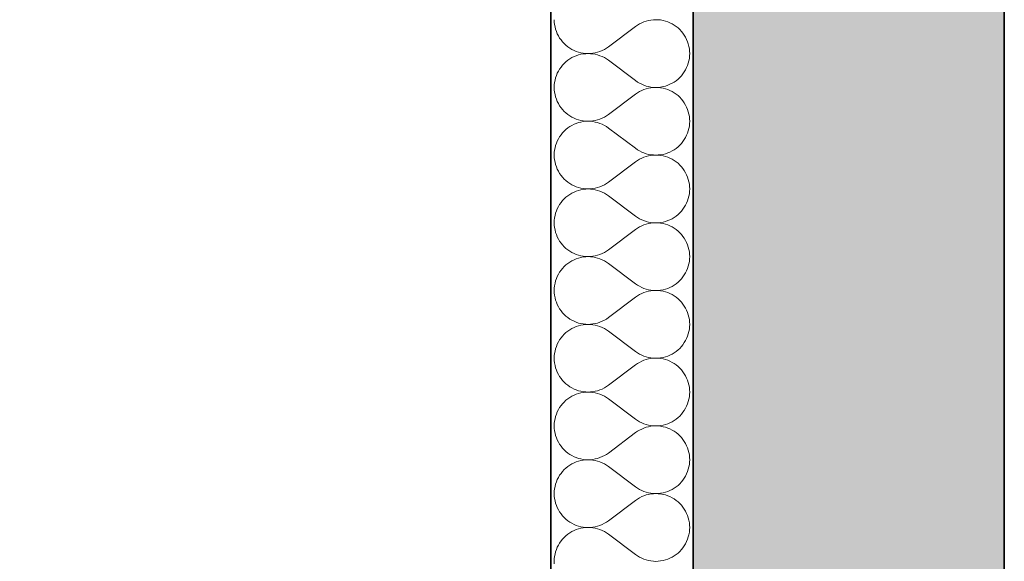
# Model space of a CAD drawing. Header units: millimetres. Extents: x 82175 to 237000, y 24756 to 471700.
# Tile 170 of 256: x 92022 to 93130, y 385073 to 385682. Entities that reach past the tile are written whole.
import ezdxf

# ---------------------------------------------------------------- set-up
doc = ezdxf.new("R2010")
doc.units = ezdxf.units.MM
for name, color, linetype in [('- A - ocieplenie', 8, 'Continuous'), ('Konstrukcja - Stropy', 8, 'Continuous'), ('Konstrukcja - Ściany zewnętrzne', 8, 'Continuous')]:
    doc.layers.add(name, color=color, linetype=linetype)

# ---------------------------------------------------------------- blocks, each defined once
blk = doc.blocks.new('*X29')
at = {"layer": '- A - ocieplenie', "linetype": 'Continuous', "lineweight": 13, "ltscale": 100}
for p, q in [((19781.3, 395214), (19781.4, 395211.3)), ((19781.4, 395211.3), (19781.7, 395208.6)), ((19781.7, 395208.6), (19782.2, 395205.9)), ((19782.2, 395205.9), (19782.8, 395203.3)), ((19872.7, 395206.4), (19842.2, 395183.6)), ((19874.9, 395208), (19872.7, 395206.4)), ((19877.3, 395209.4), (19874.9, 395208)), ((19879.7, 395210.6), (19877.3, 395209.4)), ((19882.2, 395211.6), (19879.7, 395210.6)), ((19884.8, 395212.5), (19882.2, 395211.6)), ((19887.4, 395213.2), (19884.8, 395212.5)), ((19890.1, 395213.6), (19887.4, 395213.2)), ((19892.8, 395213.9), (19890.1, 395213.6)), ((19895.5, 395214), (19892.8, 395213.9)), ((19898.3, 395213.9), (19895.5, 395214)), ((19901, 395213.7), (19898.3, 395213.9)), ((19903.7, 395213.2), (19901, 395213.7)), ((19906.3, 395212.5), (19903.7, 395213.2)), ((19908.9, 395211.6), (19906.3, 395212.5)), ((19911.4, 395210.6), (19908.9, 395211.6)), ((19913.8, 395209.4), (19911.4, 395210.6)), ((19916.2, 395208), (19913.8, 395209.4)), ((19918.4, 395206.4), (19916.2, 395208)), ((19920.5, 395204.7), (19918.4, 395206.4)), ((19782.8, 395203.3), (19783.7, 395200.7)), ((19783.7, 395200.7), (19784.7, 395198.2)), ((19784.7, 395198.2), (19786, 395195.8)), ((19786, 395195.8), (19787.3, 395193.4)), ((19922.5, 395202.9), (19920.5, 395204.7)), ((19924.4, 395200.9), (19922.5, 395202.9)), ((19926.1, 395198.8), (19924.4, 395200.9)), ((19927.6, 395196.5), (19926.1, 395198.8)), ((19929, 395194.2), (19927.6, 395196.5)), ((19787.3, 395193.4), (19788.9, 395191.2)), ((19788.9, 395191.2), (19790.6, 395189.1)), ((19790.6, 395189.1), (19792.5, 395187.1)), ((19792.5, 395187.1), (19794.4, 395185.2)), ((19794.4, 395185.2), (19796.6, 395183.5)), ((19796.6, 395183.5), (19798.8, 395182)), ((19840, 395182), (19842.2, 395183.6)), ((19930.2, 395191.8), (19929, 395194.2)), ((19931.3, 395189.3), (19930.2, 395191.8)), ((19932.1, 395186.7), (19931.3, 395189.3)), ((19932.8, 395184), (19932.1, 395186.7)), ((19933.3, 395181.4), (19932.8, 395184)), ((19798.8, 395182), (19801.1, 395180.6)), ((19801.1, 395180.6), (19803.6, 395179.4)), ((19803.6, 395172.5), (19801.1, 395171.3)), ((19803.6, 395179.4), (19806.1, 395178.3)), ((19806.1, 395173.5), (19803.6, 395172.5)), ((19806.1, 395178.3), (19808.7, 395177.5)), ((19808.7, 395174.4), (19806.1, 395173.5)), ((19808.7, 395177.5), (19811.3, 395176.8)), ((19811.3, 395175.1), (19808.7, 395174.4)), ((19811.3, 395176.8), (19814, 395176.3)), ((19814, 395175.6), (19811.3, 395175.1)), ((19814, 395176.3), (19816.7, 395176)), ((19816.7, 395175.8), (19814, 395175.6)), ((19816.7, 395176), (19819.4, 395175.9)), ((19819.4, 395175.9), (19816.7, 395175.8)), ((19819.4, 395175.9), (19822.1, 395176)), ((19822.1, 395175.8), (19819.4, 395175.9)), ((19822.1, 395176), (19824.8, 395176.3)), ((19824.8, 395175.6), (19822.1, 395175.8)), ((19824.8, 395176.3), (19827.5, 395176.8)), ((19827.5, 395175.1), (19824.8, 395175.6)), ((19827.5, 395176.8), (19830.1, 395177.5)), ((19830.1, 395174.4), (19827.5, 395175.1)), ((19830.1, 395177.5), (19832.7, 395178.4)), ((19832.7, 395173.5), (19830.1, 395174.4)), ((19832.7, 395178.4), (19835.2, 395179.4)), ((19835.2, 395172.5), (19832.7, 395173.5)), ((19835.2, 395179.4), (19837.7, 395180.6)), ((19837.7, 395171.3), (19835.2, 395172.5)), ((19837.7, 395180.6), (19840, 395182)), ((19933.6, 395178.7), (19933.3, 395181.4)), ((19933.3, 395170.5), (19933.6, 395173.2)), ((19933.7, 395175.9), (19933.6, 395178.7)), ((19933.6, 395173.2), (19933.7, 395175.9)), ((19790.6, 395162.8), (19788.9, 395160.7)), ((19792.5, 395164.8), (19790.6, 395162.8)), ((19794.4, 395166.6), (19792.5, 395164.8)), ((19796.6, 395168.4), (19794.4, 395166.6)), ((19798.8, 395169.9), (19796.6, 395168.4)), ((19801.1, 395171.3), (19798.8, 395169.9)), ((19840, 395169.9), (19837.7, 395171.3)), ((19842.2, 395168.3), (19840, 395169.9)), ((19872.7, 395145.5), (19842.2, 395168.3)), ((19930.2, 395160.1), (19931.3, 395162.6)), ((19931.3, 395162.6), (19932.1, 395165.2)), ((19932.1, 395165.2), (19932.8, 395167.8)), ((19932.8, 395167.8), (19933.3, 395170.5)), ((19783.7, 395151.2), (19782.8, 395148.6)), ((19784.7, 395153.7), (19783.7, 395151.2)), ((19786, 395156.1), (19784.7, 395153.7)), ((19787.3, 395158.5), (19786, 395156.1)), ((19788.9, 395160.7), (19787.3, 395158.5)), ((19922.5, 395149), (19924.4, 395151)), ((19924.4, 395151), (19926.1, 395153.1)), ((19926.1, 395153.1), (19927.6, 395155.3)), ((19927.6, 395155.3), (19929, 395157.7)), ((19929, 395157.7), (19930.2, 395160.1)), ((19781.4, 395140.6), (19781.3, 395137.8)), ((19781.7, 395143.3), (19781.4, 395140.6)), ((19782.2, 395146), (19781.7, 395143.3)), ((19782.8, 395148.6), (19782.2, 395146)), ((19872.7, 395145.5), (19874.9, 395143.9)), ((19874.9, 395143.9), (19877.3, 395142.5)), ((19877.3, 395142.5), (19879.7, 395141.3)), ((19879.7, 395141.3), (19882.2, 395140.3)), ((19882.2, 395140.3), (19884.8, 395139.4)), ((19884.8, 395139.4), (19887.4, 395138.7)), ((19903.7, 395138.7), (19906.3, 395139.4)), ((19906.3, 395139.4), (19908.9, 395140.2)), ((19908.9, 395140.2), (19911.4, 395141.3)), ((19911.4, 395141.3), (19913.8, 395142.5)), ((19913.8, 395142.5), (19916.2, 395143.9)), ((19916.2, 395143.9), (19918.4, 395145.4)), ((19918.4, 395145.4), (19920.5, 395147.1)), ((19920.5, 395147.1), (19922.5, 395149)), ((19781.3, 395137.8), (19781.4, 395135.1)), ((19781.4, 395135.1), (19781.7, 395132.4)), ((19781.7, 395132.4), (19782.2, 395129.7)), ((19782.2, 395129.7), (19782.8, 395127.1)), ((19872.7, 395130.2), (19842.2, 395107.4)), ((19874.9, 395131.8), (19872.7, 395130.2)), ((19877.3, 395133.2), (19874.9, 395131.8)), ((19879.7, 395134.4), (19877.3, 395133.2)), ((19882.2, 395135.4), (19879.7, 395134.4)), ((19884.8, 395136.3), (19882.2, 395135.4)), ((19887.4, 395137), (19884.8, 395136.3)), ((19887.4, 395138.7), (19890.1, 395138.2)), ((19890.1, 395137.5), (19887.4, 395137)), ((19890.1, 395138.2), (19892.8, 395137.9)), ((19892.8, 395137.8), (19890.1, 395137.5)), ((19892.8, 395137.9), (19895.5, 395137.8)), ((19895.5, 395137.8), (19892.8, 395137.8)), ((19895.5, 395137.8), (19898.3, 395137.9)), ((19898.3, 395137.8), (19895.5, 395137.8)), ((19898.3, 395137.9), (19901, 395138.2)), ((19901, 395137.5), (19898.3, 395137.8)), ((19901, 395138.2), (19903.7, 395138.7)), ((19903.7, 395137), (19901, 395137.5)), ((19906.3, 395136.3), (19903.7, 395137)), ((19908.9, 395135.5), (19906.3, 395136.3)), ((19911.4, 395134.4), (19908.9, 395135.5)), ((19913.8, 395133.2), (19911.4, 395134.4)), ((19916.2, 395131.8), (19913.8, 395133.2)), ((19918.4, 395130.3), (19916.2, 395131.8)), ((19920.5, 395128.6), (19918.4, 395130.3)), ((19922.5, 395126.7), (19920.5, 395128.6)), ((19782.8, 395127.1), (19783.7, 395124.5)), ((19783.7, 395124.5), (19784.7, 395122)), ((19784.7, 395122), (19786, 395119.6)), ((19786, 395119.6), (19787.3, 395117.2)), ((19787.3, 395117.2), (19788.9, 395115)), ((19924.4, 395124.7), (19922.5, 395126.7)), ((19926.1, 395122.6), (19924.4, 395124.7)), ((19927.6, 395120.4), (19926.1, 395122.6)), ((19929, 395118), (19927.6, 395120.4)), ((19930.2, 395115.6), (19929, 395118)), ((19788.9, 395115), (19790.6, 395112.9)), ((19790.6, 395112.9), (19792.5, 395110.9)), ((19792.5, 395110.9), (19794.4, 395109.1)), ((19794.4, 395109.1), (19796.6, 395107.3)), ((19796.6, 395107.3), (19798.8, 395105.8)), ((19840, 395105.8), (19842.2, 395107.4)), ((19931.3, 395113.1), (19930.2, 395115.6)), ((19932.1, 395110.5), (19931.3, 395113.1)), ((19932.8, 395107.9), (19932.1, 395110.5)), ((19933.3, 395105.2), (19932.8, 395107.9)), ((19798.8, 395105.8), (19801.1, 395104.4)), ((19801.1, 395095.1), (19798.8, 395093.7)), ((19801.1, 395104.4), (19803.6, 395103.2)), ((19803.6, 395096.3), (19801.1, 395095.1)), ((19803.6, 395103.2), (19806.1, 395102.1)), ((19806.1, 395097.4), (19803.6, 395096.3)), ((19806.1, 395102.1), (19808.7, 395101.3)), ((19808.7, 395098.2), (19806.1, 395097.4)), ((19808.7, 395101.3), (19811.3, 395100.6)), ((19811.3, 395098.9), (19808.7, 395098.2)), ((19811.3, 395100.6), (19814, 395100.1)), ((19814, 395099.4), (19811.3, 395098.9)), ((19814, 395100.1), (19816.7, 395099.8)), ((19816.7, 395099.7), (19814, 395099.4)), ((19816.7, 395099.8), (19819.4, 395099.8)), ((19819.4, 395099.8), (19816.7, 395099.7)), ((19819.4, 395099.8), (19822.1, 395099.9)), ((19822.1, 395099.7), (19819.4, 395099.8)), ((19822.1, 395099.9), (19824.8, 395100.1)), ((19824.8, 395099.4), (19822.1, 395099.7)), ((19824.8, 395100.1), (19827.5, 395100.6)), ((19827.5, 395098.9), (19824.8, 395099.4)), ((19827.5, 395100.6), (19830.1, 395101.3)), ((19830.1, 395098.2), (19827.5, 395098.9)), ((19830.1, 395101.3), (19832.7, 395102.2)), ((19832.7, 395097.3), (19830.1, 395098.2)), ((19832.7, 395102.2), (19835.2, 395103.2)), ((19835.2, 395096.3), (19832.7, 395097.3)), ((19835.2, 395103.2), (19837.7, 395104.4)), ((19837.7, 395095.1), (19835.2, 395096.3)), ((19837.7, 395104.4), (19840, 395105.8)), ((19840, 395093.7), (19837.7, 395095.1)), ((19933.6, 395102.5), (19933.3, 395105.2)), ((19933.3, 395094.3), (19933.6, 395097)), ((19933.7, 395099.8), (19933.6, 395102.5)), ((19933.6, 395097), (19933.7, 395099.8)), ((19788.9, 395084.5), (19787.3, 395082.3)), ((19790.6, 395086.6), (19788.9, 395084.5)), ((19792.5, 395088.6), (19790.6, 395086.6)), ((19794.4, 395090.5), (19792.5, 395088.6)), ((19796.6, 395092.2), (19794.4, 395090.5)), ((19798.8, 395093.7), (19796.6, 395092.2)), ((19842.2, 395092.1), (19840, 395093.7)), ((19872.7, 395069.3), (19842.2, 395092.1)), ((19929, 395081.5), (19930.2, 395083.9)), ((19930.2, 395083.9), (19931.3, 395086.4)), ((19931.3, 395086.4), (19932.1, 395089)), ((19932.1, 395089), (19932.8, 395091.7)), ((19932.8, 395091.7), (19933.3, 395094.3)), ((19783.7, 395075), (19782.8, 395072.4)), ((19784.7, 395077.5), (19783.7, 395075)), ((19786, 395079.9), (19784.7, 395077.5)), ((19787.3, 395082.3), (19786, 395079.9)), ((19920.5, 395071), (19922.5, 395072.8)), ((19922.5, 395072.8), (19924.4, 395074.8)), ((19924.4, 395074.8), (19926.1, 395076.9)), ((19926.1, 395076.9), (19927.6, 395079.2)), ((19927.6, 395079.2), (19929, 395081.5)), ((19781.4, 395064.4), (19781.3, 395061.7)), ((19781.3, 395061.7), (19781.4, 395058.9)), ((19781.7, 395067.1), (19781.4, 395064.4)), ((19782.2, 395069.8), (19781.7, 395067.1)), ((19782.8, 395072.4), (19782.2, 395069.8)), ((19872.7, 395069.3), (19874.9, 395067.7)), ((19874.9, 395067.7), (19877.3, 395066.3)), ((19877.3, 395066.3), (19879.7, 395065.1)), ((19879.7, 395065.1), (19882.2, 395064.1)), ((19882.2, 395064.1), (19884.8, 395063.2)), ((19884.8, 395063.2), (19887.4, 395062.5)), ((19887.4, 395062.5), (19890.1, 395062.1)), ((19890.1, 395062.1), (19892.8, 395061.8)), ((19892.8, 395061.8), (19895.5, 395061.7)), ((19895.5, 395061.7), (19892.8, 395061.6)), ((19895.5, 395061.7), (19898.3, 395061.8)), ((19898.3, 395061.6), (19895.5, 395061.7)), ((19898.3, 395061.8), (19901, 395062)), ((19901, 395062), (19903.7, 395062.5)), ((19903.7, 395062.5), (19906.3, 395063.2)), ((19906.3, 395063.2), (19908.9, 395064.1)), ((19908.9, 395064.1), (19911.4, 395065.1)), ((19911.4, 395065.1), (19913.8, 395066.3)), ((19913.8, 395066.3), (19916.2, 395067.7)), ((19916.2, 395067.7), (19918.4, 395069.2)), ((19918.4, 395069.2), (19920.5, 395071)), ((19781.4, 395058.9), (19781.7, 395056.2)), ((19781.7, 395056.2), (19782.2, 395053.6)), ((19782.2, 395053.6), (19782.8, 395050.9)), ((19782.8, 395050.9), (19783.7, 395048.3)), ((19872.7, 395054), (19842.2, 395031.2)), ((19874.9, 395055.6), (19872.7, 395054)), ((19877.3, 395057), (19874.9, 395055.6)), ((19879.7, 395058.2), (19877.3, 395057)), ((19882.2, 395059.2), (19879.7, 395058.2)), ((19884.8, 395060.1), (19882.2, 395059.2)), ((19887.4, 395060.8), (19884.8, 395060.1)), ((19890.1, 395061.3), (19887.4, 395060.8)), ((19892.8, 395061.6), (19890.1, 395061.3)), ((19901, 395061.3), (19898.3, 395061.6)), ((19903.7, 395060.8), (19901, 395061.3)), ((19906.3, 395060.1), (19903.7, 395060.8)), ((19908.9, 395059.3), (19906.3, 395060.1)), ((19911.4, 395058.2), (19908.9, 395059.3)), ((19913.8, 395057), (19911.4, 395058.2)), ((19916.2, 395055.6), (19913.8, 395057)), ((19918.4, 395054.1), (19916.2, 395055.6)), ((19920.5, 395052.4), (19918.4, 395054.1)), ((19922.5, 395050.5), (19920.5, 395052.4)), ((19783.7, 395048.3), (19784.7, 395045.8)), ((19784.7, 395045.8), (19786, 395043.4)), ((19786, 395043.4), (19787.3, 395041.1)), ((19787.3, 395041.1), (19788.9, 395038.8)), ((19924.4, 395048.5), (19922.5, 395050.5)), ((19926.1, 395046.4), (19924.4, 395048.5)), ((19927.6, 395044.2), (19926.1, 395046.4)), ((19929, 395041.8), (19927.6, 395044.2)), ((19930.2, 395039.4), (19929, 395041.8)), ((19788.9, 395038.8), (19790.6, 395036.7)), ((19790.6, 395036.7), (19792.5, 395034.7)), ((19792.5, 395034.7), (19794.4, 395032.9)), ((19794.4, 395032.9), (19796.6, 395031.2)), ((19796.6, 395031.2), (19798.8, 395029.6)), ((19798.8, 395029.6), (19801.1, 395028.2)), ((19837.7, 395028.2), (19840, 395029.6)), ((19840, 395029.6), (19842.2, 395031.2)), ((19931.3, 395036.9), (19930.2, 395039.4)), ((19932.1, 395034.3), (19931.3, 395036.9)), ((19932.8, 395031.7), (19932.1, 395034.3)), ((19933.3, 395029), (19932.8, 395031.7)), ((19933.6, 395026.3), (19933.3, 395029)), ((19798.8, 395017.5), (19796.6, 395016)), ((19801.1, 395018.9), (19798.8, 395017.5)), ((19801.1, 395028.2), (19803.6, 395027)), ((19803.6, 395020.1), (19801.1, 395018.9)), ((19803.6, 395027), (19806.1, 395026)), ((19806.1, 395021.2), (19803.6, 395020.1)), ((19806.1, 395026), (19808.7, 395025.1)), ((19808.7, 395022), (19806.1, 395021.2)), ((19808.7, 395025.1), (19811.3, 395024.4)), ((19811.3, 395022.7), (19808.7, 395022)), ((19811.3, 395024.4), (19814, 395023.9)), ((19814, 395023.2), (19811.3, 395022.7)), ((19814, 395023.9), (19816.7, 395023.7)), ((19816.7, 395023.5), (19814, 395023.2)), ((19816.7, 395023.7), (19819.4, 395023.6)), ((19819.4, 395023.6), (19816.7, 395023.5)), ((19819.4, 395023.6), (19822.1, 395023.7)), ((19822.1, 395023.5), (19819.4, 395023.6)), ((19822.1, 395023.7), (19824.8, 395024)), ((19824.8, 395023.2), (19822.1, 395023.5)), ((19824.8, 395024), (19827.5, 395024.4)), ((19827.5, 395022.7), (19824.8, 395023.2)), ((19827.5, 395024.4), (19830.1, 395025.1)), ((19830.1, 395022), (19827.5, 395022.7)), ((19830.1, 395025.1), (19832.7, 395026)), ((19832.7, 395021.2), (19830.1, 395022)), ((19832.7, 395026), (19835.2, 395027)), ((19835.2, 395020.1), (19832.7, 395021.2)), ((19835.2, 395027), (19837.7, 395028.2)), ((19837.7, 395018.9), (19835.2, 395020.1)), ((19840, 395017.5), (19837.7, 395018.9)), ((19842.2, 395015.9), (19840, 395017.5)), ((19932.8, 395015.5), (19933.3, 395018.1)), ((19933.3, 395018.1), (19933.6, 395020.8)), ((19933.7, 395023.6), (19933.6, 395026.3)), ((19933.6, 395020.8), (19933.7, 395023.6)), ((19788.9, 395008.3), (19787.3, 395006.1)), ((19790.6, 395010.4), (19788.9, 395008.3)), ((19792.5, 395012.4), (19790.6, 395010.4)), ((19794.4, 395014.3), (19792.5, 395012.4)), ((19796.6, 395016), (19794.4, 395014.3)), ((19872.7, 394993.1), (19842.2, 395015.9)), ((19929, 395005.3), (19930.2, 395007.7)), ((19930.2, 395007.7), (19931.3, 395010.2)), ((19931.3, 395010.2), (19932.1, 395012.8)), ((19932.1, 395012.8), (19932.8, 395015.5)), ((19782.8, 394996.2), (19782.2, 394993.6)), ((19783.7, 394998.8), (19782.8, 394996.2)), ((19784.7, 395001.3), (19783.7, 394998.8)), ((19786, 395003.7), (19784.7, 395001.3)), ((19787.3, 395006.1), (19786, 395003.7)), ((19920.5, 394994.8), (19922.5, 394996.6)), ((19922.5, 394996.6), (19924.4, 394998.6)), ((19924.4, 394998.6), (19926.1, 395000.7)), ((19926.1, 395000.7), (19927.6, 395003)), ((19927.6, 395003), (19929, 395005.3)), ((19781.4, 394988.2), (19781.3, 394985.5)), ((19781.3, 394985.5), (19781.4, 394982.7)), ((19781.7, 394990.9), (19781.4, 394988.2)), ((19782.2, 394993.6), (19781.7, 394990.9)), ((19872.7, 394993.1), (19874.9, 394991.5)), ((19874.9, 394991.5), (19877.3, 394990.1)), ((19877.3, 394990.1), (19879.7, 394988.9)), ((19879.7, 394988.9), (19882.2, 394987.9)), ((19882.2, 394987.9), (19884.8, 394987)), ((19884.8, 394987), (19887.4, 394986.3)), ((19887.4, 394984.6), (19884.8, 394983.9)), ((19887.4, 394986.3), (19890.1, 394985.9)), ((19890.1, 394985.1), (19887.4, 394984.6)), ((19890.1, 394985.9), (19892.8, 394985.6)), ((19892.8, 394985.4), (19890.1, 394985.1)), ((19892.8, 394985.6), (19895.5, 394985.5)), ((19895.5, 394985.5), (19892.8, 394985.4)), ((19895.5, 394985.5), (19898.3, 394985.6)), ((19898.3, 394985.4), (19895.5, 394985.5)), ((19898.3, 394985.6), (19901, 394985.9)), ((19901, 394985.1), (19898.3, 394985.4)), ((19901, 394985.9), (19903.7, 394986.3)), ((19903.7, 394984.6), (19901, 394985.1)), ((19903.7, 394986.3), (19906.3, 394987)), ((19906.3, 394983.9), (19903.7, 394984.6)), ((19906.3, 394987), (19908.9, 394987.9)), ((19908.9, 394987.9), (19911.4, 394988.9)), ((19911.4, 394988.9), (19913.8, 394990.1)), ((19913.8, 394990.1), (19916.2, 394991.5)), ((19916.2, 394991.5), (19918.4, 394993.1)), ((19918.4, 394993.1), (19920.5, 394994.8)), ((19781.4, 394982.7), (19781.7, 394980)), ((19781.7, 394980), (19782.2, 394977.4)), ((19782.2, 394977.4), (19782.8, 394974.7)), ((19782.8, 394974.7), (19783.7, 394972.2)), ((19872.7, 394977.8), (19842.2, 394955)), ((19874.9, 394979.4), (19872.7, 394977.8)), ((19877.3, 394980.8), (19874.9, 394979.4)), ((19879.7, 394982), (19877.3, 394980.8)), ((19882.2, 394983.1), (19879.7, 394982)), ((19884.8, 394983.9), (19882.2, 394983.1)), ((19908.9, 394983.1), (19906.3, 394983.9)), ((19911.4, 394982), (19908.9, 394983.1)), ((19913.8, 394980.8), (19911.4, 394982)), ((19916.2, 394979.4), (19913.8, 394980.8)), ((19918.4, 394977.9), (19916.2, 394979.4)), ((19920.5, 394976.2), (19918.4, 394977.9)), ((19922.5, 394974.3), (19920.5, 394976.2)), ((19924.4, 394972.3), (19922.5, 394974.3)), ((19783.7, 394972.2), (19784.7, 394969.6)), ((19784.7, 394969.6), (19786, 394967.2)), ((19786, 394967.2), (19787.3, 394964.9)), ((19787.3, 394964.9), (19788.9, 394962.6)), ((19788.9, 394962.6), (19790.6, 394960.5)), ((19926.1, 394970.2), (19924.4, 394972.3)), ((19927.6, 394968), (19926.1, 394970.2)), ((19929, 394965.6), (19927.6, 394968)), ((19930.2, 394963.2), (19929, 394965.6)), ((19931.3, 394960.7), (19930.2, 394963.2)), ((19790.6, 394960.5), (19792.5, 394958.5)), ((19792.5, 394958.5), (19794.4, 394956.7)), ((19794.4, 394956.7), (19796.6, 394955)), ((19796.6, 394955), (19798.8, 394953.4)), ((19798.8, 394953.4), (19801.1, 394952)), ((19801.1, 394952), (19803.6, 394950.8)), ((19835.2, 394950.8), (19837.7, 394952)), ((19837.7, 394952), (19840, 394953.4)), ((19840, 394953.4), (19842.2, 394955)), ((19932.1, 394958.1), (19931.3, 394960.7)), ((19932.8, 394955.5), (19932.1, 394958.1)), ((19933.3, 394952.8), (19932.8, 394955.5)), ((19933.6, 394950.1), (19933.3, 394952.8)), ((19796.6, 394939.8), (19794.4, 394938.1)), ((19798.8, 394941.3), (19796.6, 394939.8)), ((19801.1, 394942.7), (19798.8, 394941.3)), ((19803.6, 394943.9), (19801.1, 394942.7)), ((19803.6, 394950.8), (19806.1, 394949.8)), ((19806.1, 394945), (19803.6, 394943.9)), ((19806.1, 394949.8), (19808.7, 394948.9)), ((19808.7, 394945.8), (19806.1, 394945)), ((19808.7, 394948.9), (19811.3, 394948.2)), ((19811.3, 394946.5), (19808.7, 394945.8)), ((19811.3, 394948.2), (19814, 394947.8)), ((19814, 394947), (19811.3, 394946.5)), ((19814, 394947.8), (19816.7, 394947.5)), ((19816.7, 394947.3), (19814, 394947)), ((19816.7, 394947.5), (19819.4, 394947.4)), ((19819.4, 394947.4), (19816.7, 394947.3)), ((19819.4, 394947.4), (19822.1, 394947.5)), ((19822.1, 394947.3), (19819.4, 394947.4)), ((19822.1, 394947.5), (19824.8, 394947.8)), ((19824.8, 394947), (19822.1, 394947.3)), ((19824.8, 394947.8), (19827.5, 394948.2)), ((19827.5, 394946.5), (19824.8, 394947)), ((19827.5, 394948.2), (19830.1, 394948.9)), ((19830.1, 394945.8), (19827.5, 394946.5)), ((19830.1, 394948.9), (19832.7, 394949.8)), ((19832.7, 394945), (19830.1, 394945.8)), ((19832.7, 394949.8), (19835.2, 394950.8)), ((19835.2, 394943.9), (19832.7, 394945)), ((19837.7, 394942.7), (19835.2, 394943.9)), ((19840, 394941.3), (19837.7, 394942.7)), ((19842.2, 394939.8), (19840, 394941.3)), ((19932.8, 394939.3), (19933.3, 394941.9)), ((19933.3, 394941.9), (19933.6, 394944.7)), ((19933.7, 394947.4), (19933.6, 394950.1)), ((19933.6, 394944.7), (19933.7, 394947.4)), ((19787.3, 394929.9), (19786, 394927.5)), ((19788.9, 394932.1), (19787.3, 394929.9)), ((19790.6, 394934.2), (19788.9, 394932.1)), ((19792.5, 394936.2), (19790.6, 394934.2)), ((19794.4, 394938.1), (19792.5, 394936.2)), ((19872.7, 394916.9), (19842.2, 394939.8)), ((19927.6, 394926.8), (19929, 394929.1)), ((19929, 394929.1), (19930.2, 394931.5)), ((19930.2, 394931.5), (19931.3, 394934.1)), ((19931.3, 394934.1), (19932.1, 394936.6)), ((19932.1, 394936.6), (19932.8, 394939.3)), ((19782.8, 394920), (19782.2, 394917.4)), ((19783.7, 394922.6), (19782.8, 394920)), ((19784.7, 394925.1), (19783.7, 394922.6)), ((19786, 394927.5), (19784.7, 394925.1)), ((19918.4, 394916.9), (19920.5, 394918.6)), ((19920.5, 394918.6), (19922.5, 394920.4)), ((19922.5, 394920.4), (19924.4, 394922.4)), ((19924.4, 394922.4), (19926.1, 394924.5)), ((19926.1, 394924.5), (19927.6, 394926.8)), ((19781.4, 394912), (19781.3, 394909.3)), ((19781.3, 394909.3), (19781.4, 394906.6)), ((19781.7, 394914.7), (19781.4, 394912)), ((19781.4, 394906.6), (19781.7, 394903.9)), ((19782.2, 394917.4), (19781.7, 394914.7)), ((19872.7, 394916.9), (19874.9, 394915.3)), ((19874.9, 394915.3), (19877.3, 394914)), ((19877.3, 394914), (19879.7, 394912.7)), ((19879.7, 394912.7), (19882.2, 394911.7)), ((19882.2, 394906.9), (19879.7, 394905.8)), ((19882.2, 394911.7), (19884.8, 394910.8)), ((19884.8, 394907.7), (19882.2, 394906.9)), ((19884.8, 394910.8), (19887.4, 394910.2)), ((19887.4, 394908.4), (19884.8, 394907.7)), ((19887.4, 394910.2), (19890.1, 394909.7)), ((19890.1, 394908.9), (19887.4, 394908.4)), ((19890.1, 394909.7), (19892.8, 394909.4)), ((19892.8, 394909.2), (19890.1, 394908.9)), ((19892.8, 394909.4), (19895.5, 394909.3)), ((19895.5, 394909.3), (19892.8, 394909.2)), ((19895.5, 394909.3), (19898.3, 394909.4)), ((19898.3, 394909.2), (19895.5, 394909.3)), ((19898.3, 394909.4), (19901, 394909.7)), ((19901, 394908.9), (19898.3, 394909.2)), ((19901, 394909.7), (19903.7, 394910.1)), ((19903.7, 394908.4), (19901, 394908.9)), ((19903.7, 394910.1), (19906.3, 394910.8)), ((19906.3, 394907.7), (19903.7, 394908.4)), ((19906.3, 394910.8), (19908.9, 394911.7)), ((19908.9, 394906.9), (19906.3, 394907.7)), ((19908.9, 394911.7), (19911.4, 394912.7)), ((19911.4, 394905.8), (19908.9, 394906.9)), ((19911.4, 394912.7), (19913.8, 394913.9)), ((19913.8, 394913.9), (19916.2, 394915.3)), ((19916.2, 394915.3), (19918.4, 394916.9)), ((19781.7, 394903.9), (19782.2, 394901.2)), ((19782.2, 394901.2), (19782.8, 394898.5)), ((19782.8, 394898.5), (19783.7, 394896)), ((19783.7, 394896), (19784.7, 394893.4)), ((19872.7, 394901.7), (19842.2, 394878.8)), ((19874.9, 394903.2), (19872.7, 394901.7)), ((19877.3, 394904.6), (19874.9, 394903.2)), ((19879.7, 394905.8), (19877.3, 394904.6)), ((19913.8, 394904.6), (19911.4, 394905.8)), ((19916.2, 394903.2), (19913.8, 394904.6)), ((19918.4, 394901.7), (19916.2, 394903.2)), ((19920.5, 394900), (19918.4, 394901.7)), ((19922.5, 394898.1), (19920.5, 394900)), ((19924.4, 394896.1), (19922.5, 394898.1)), ((19926.1, 394894), (19924.4, 394896.1)), ((19784.7, 394893.4), (19786, 394891)), ((19786, 394891), (19787.3, 394888.7)), ((19787.3, 394888.7), (19788.9, 394886.4)), ((19788.9, 394886.4), (19790.6, 394884.3)), ((19927.6, 394891.8), (19926.1, 394894)), ((19929, 394889.4), (19927.6, 394891.8)), ((19930.2, 394887), (19929, 394889.4)), ((19931.3, 394884.5), (19930.2, 394887)), ((19932.1, 394881.9), (19931.3, 394884.5)), ((19790.6, 394884.3), (19792.5, 394882.3)), ((19792.5, 394882.3), (19794.4, 394880.5)), ((19794.4, 394880.5), (19796.6, 394878.8)), ((19796.6, 394878.8), (19798.8, 394877.2)), ((19798.8, 394877.2), (19801.1, 394875.8)), ((19801.1, 394875.8), (19803.6, 394874.6)), ((19803.6, 394874.6), (19806.1, 394873.6)), ((19806.1, 394873.6), (19808.7, 394872.7)), ((19830.1, 394872.7), (19832.7, 394873.6)), ((19832.7, 394873.6), (19835.2, 394874.6)), ((19835.2, 394874.6), (19837.7, 394875.9)), ((19837.7, 394875.9), (19840, 394877.2)), ((19840, 394877.2), (19842.2, 394878.8)), ((19932.8, 394879.3), (19932.1, 394881.9)), ((19933.3, 394876.6), (19932.8, 394879.3)), ((19933.6, 394873.9), (19933.3, 394876.6)), ((19933.7, 394871.2), (19933.6, 394873.9)), ((19796.6, 394863.6), (19794.4, 394861.9)), ((19798.8, 394865.1), (19796.6, 394863.6)), ((19801.1, 394866.5), (19798.8, 394865.1)), ((19803.6, 394867.7), (19801.1, 394866.5)), ((19806.1, 394868.8), (19803.6, 394867.7)), ((19808.7, 394869.6), (19806.1, 394868.8)), ((19808.7, 394872.7), (19811.3, 394872)), ((19811.3, 394870.3), (19808.7, 394869.6)), ((19811.3, 394872), (19814, 394871.6)), ((19814, 394870.8), (19811.3, 394870.3)), ((19814, 394871.6), (19816.7, 394871.3)), ((19816.7, 394871.1), (19814, 394870.8)), ((19816.7, 394871.3), (19819.4, 394871.2)), ((19819.4, 394871.2), (19816.7, 394871.1)), ((19819.4, 394871.2), (19822.1, 394871.3)), ((19822.1, 394871.1), (19819.4, 394871.2)), ((19822.1, 394871.3), (19824.8, 394871.6)), ((19824.8, 394870.8), (19822.1, 394871.1)), ((19824.8, 394871.6), (19827.5, 394872.1)), ((19827.5, 394870.3), (19824.8, 394870.8)), ((19827.5, 394872.1), (19830.1, 394872.7)), ((19830.1, 394869.6), (19827.5, 394870.3)), ((19832.7, 394868.8), (19830.1, 394869.6)), ((19835.2, 394867.7), (19832.7, 394868.8)), ((19837.7, 394866.5), (19835.2, 394867.7)), ((19840, 394865.1), (19837.7, 394866.5)), ((19842.2, 394863.6), (19840, 394865.1)), ((19872.7, 394840.7), (19842.2, 394863.6)), ((19932.1, 394860.4), (19932.8, 394863.1)), ((19932.8, 394863.1), (19933.3, 394865.8)), ((19933.3, 394865.8), (19933.6, 394868.5)), ((19933.6, 394868.5), (19933.7, 394871.2)), ((19786, 394851.4), (19784.7, 394848.9)), ((19787.3, 394853.7), (19786, 394851.4)), ((19788.9, 394855.9), (19787.3, 394853.7)), ((19790.6, 394858), (19788.9, 394855.9)), ((19792.5, 394860), (19790.6, 394858)), ((19794.4, 394861.9), (19792.5, 394860)), ((19927.6, 394850.6), (19929, 394852.9)), ((19929, 394852.9), (19930.2, 394855.4)), ((19930.2, 394855.4), (19931.3, 394857.9)), ((19931.3, 394857.9), (19932.1, 394860.4)), ((19782.2, 394841.2), (19781.7, 394838.5)), ((19782.8, 394843.8), (19782.2, 394841.2)), ((19783.7, 394846.4), (19782.8, 394843.8)), ((19784.7, 394848.9), (19783.7, 394846.4)), ((19872.7, 394840.7), (19874.9, 394839.2)), ((19916.2, 394839.1), (19918.4, 394840.7)), ((19918.4, 394840.7), (19920.5, 394842.4)), ((19920.5, 394842.4), (19922.5, 394844.2)), ((19922.5, 394844.2), (19924.4, 394846.2)), ((19924.4, 394846.2), (19926.1, 394848.3)), ((19926.1, 394848.3), (19927.6, 394850.6)), ((19781.4, 394835.8), (19781.3, 394833.1)), ((19781.3, 394833.1), (19781.4, 394830.4)), ((19781.7, 394838.5), (19781.4, 394835.8)), ((19781.4, 394830.4), (19781.7, 394827.7)), ((19874.9, 394839.2), (19877.3, 394837.8)), ((19877.3, 394837.8), (19879.7, 394836.5)), ((19879.7, 394829.6), (19877.3, 394828.4)), ((19879.7, 394836.5), (19882.2, 394835.5)), ((19882.2, 394830.7), (19879.7, 394829.6)), ((19882.2, 394835.5), (19884.8, 394834.6)), ((19884.8, 394831.5), (19882.2, 394830.7)), ((19884.8, 394834.6), (19887.4, 394834)), ((19887.4, 394832.2), (19884.8, 394831.5)), ((19887.4, 394834), (19890.1, 394833.5)), ((19890.1, 394832.7), (19887.4, 394832.2)), ((19890.1, 394833.5), (19892.8, 394833.2)), ((19892.8, 394833), (19890.1, 394832.7)), ((19892.8, 394833.2), (19895.5, 394833.1)), ((19895.5, 394833.1), (19892.8, 394833)), ((19895.5, 394833.1), (19898.3, 394833.2)), ((19898.3, 394833), (19895.5, 394833.1)), ((19898.3, 394833.2), (19901, 394833.5)), ((19901, 394832.7), (19898.3, 394833)), ((19901, 394833.5), (19903.7, 394834)), ((19903.7, 394832.2), (19901, 394832.7)), ((19903.7, 394834), (19906.3, 394834.6)), ((19906.3, 394831.5), (19903.7, 394832.2)), ((19906.3, 394834.6), (19908.9, 394835.5)), ((19908.9, 394830.7), (19906.3, 394831.5)), ((19908.9, 394835.5), (19911.4, 394836.5)), ((19911.4, 394829.7), (19908.9, 394830.7)), ((19911.4, 394836.5), (19913.8, 394837.7)), ((19913.8, 394828.4), (19911.4, 394829.7)), ((19913.8, 394837.7), (19916.2, 394839.1)), ((19781.7, 394827.7), (19782.2, 394825)), ((19782.2, 394825), (19782.8, 394822.4)), ((19782.8, 394822.4), (19783.7, 394819.8)), ((19783.7, 394819.8), (19784.7, 394817.3)), ((19872.7, 394825.5), (19842.2, 394802.6)), ((19874.9, 394827), (19872.7, 394825.5)), ((19877.3, 394828.4), (19874.9, 394827)), ((19916.2, 394827), (19913.8, 394828.4)), ((19918.4, 394825.5), (19916.2, 394827)), ((19920.5, 394823.8), (19918.4, 394825.5)), ((19922.5, 394821.9), (19920.5, 394823.8)), ((19924.4, 394819.9), (19922.5, 394821.9)), ((19926.1, 394817.8), (19924.4, 394819.9)), ((19784.7, 394817.3), (19786, 394814.8)), ((19786, 394814.8), (19787.3, 394812.5)), ((19787.3, 394812.5), (19788.9, 394810.2)), ((19788.9, 394810.2), (19790.6, 394808.1)), ((19790.6, 394808.1), (19792.5, 394806.1)), ((19927.6, 394815.6), (19926.1, 394817.8)), ((19929, 394813.3), (19927.6, 394815.6)), ((19930.2, 394810.8), (19929, 394813.3)), ((19931.3, 394808.3), (19930.2, 394810.8)), ((19932.1, 394805.7), (19931.3, 394808.3)), ((19792.5, 394806.1), (19794.4, 394804.3)), ((19794.4, 394804.3), (19796.6, 394802.6)), ((19796.6, 394802.6), (19798.8, 394801)), ((19798.8, 394801), (19801.1, 394799.6)), ((19801.1, 394799.6), (19803.6, 394798.4)), ((19803.6, 394798.4), (19806.1, 394797.4)), ((19806.1, 394797.4), (19808.7, 394796.5)), ((19808.7, 394796.5), (19811.3, 394795.9)), ((19811.3, 394795.9), (19814, 394795.4)), ((19824.8, 394795.4), (19827.5, 394795.9)), ((19827.5, 394795.9), (19830.1, 394796.5)), ((19830.1, 394796.5), (19832.7, 394797.4)), ((19832.7, 394797.4), (19835.2, 394798.4)), ((19835.2, 394798.4), (19837.7, 394799.7)), ((19837.7, 394799.7), (19840, 394801.1)), ((19840, 394801.1), (19842.2, 394802.6)), ((19932.8, 394803.1), (19932.1, 394805.7)), ((19933.3, 394800.4), (19932.8, 394803.1)), ((19933.6, 394797.7), (19933.3, 394800.4)), ((19933.7, 394795), (19933.6, 394797.7)), ((19794.4, 394785.7), (19792.5, 394783.8)), ((19796.6, 394787.4), (19794.4, 394785.7)), ((19798.8, 394789), (19796.6, 394787.4)), ((19801.1, 394790.3), (19798.8, 394789)), ((19803.6, 394791.6), (19801.1, 394790.3)), ((19806.1, 394792.6), (19803.6, 394791.6)), ((19808.7, 394793.5), (19806.1, 394792.6)), ((19811.3, 394794.1), (19808.7, 394793.5)), ((19814, 394794.6), (19811.3, 394794.1)), ((19814, 394795.4), (19816.7, 394795.1)), ((19816.7, 394794.9), (19814, 394794.6)), ((19816.7, 394795.1), (19819.4, 394795)), ((19819.4, 394795), (19816.7, 394794.9)), ((19819.4, 394795), (19822.1, 394795.1)), ((19822.1, 394794.9), (19819.4, 394795)), ((19822.1, 394795.1), (19824.8, 394795.4)), ((19824.8, 394794.6), (19822.1, 394794.9)), ((19827.5, 394794.1), (19824.8, 394794.6)), ((19830.1, 394793.4), (19827.5, 394794.1)), ((19832.7, 394792.6), (19830.1, 394793.4)), ((19835.2, 394791.5), (19832.7, 394792.6)), ((19837.7, 394790.3), (19835.2, 394791.5)), ((19840, 394788.9), (19837.7, 394790.3)), ((19842.2, 394787.4), (19840, 394788.9)), ((19872.7, 394764.5), (19842.2, 394787.4)), ((19932.1, 394784.3), (19932.8, 394786.9)), ((19932.8, 394786.9), (19933.3, 394789.6)), ((19933.3, 394789.6), (19933.6, 394792.3)), ((19933.6, 394792.3), (19933.7, 394795)), ((19786, 394775.2), (19784.7, 394772.7)), ((19787.3, 394777.5), (19786, 394775.2)), ((19788.9, 394779.7), (19787.3, 394777.5)), ((19790.6, 394781.9), (19788.9, 394779.7)), ((19792.5, 394783.8), (19790.6, 394781.9)), ((19926.1, 394772.2), (19927.6, 394774.4)), ((19927.6, 394774.4), (19929, 394776.7)), ((19929, 394776.7), (19930.2, 394779.2)), ((19930.2, 394779.2), (19931.3, 394781.7)), ((19931.3, 394781.7), (19932.1, 394784.3)), ((19782.2, 394765), (19781.7, 394762.3)), ((19782.8, 394767.6), (19782.2, 394765)), ((19783.7, 394770.2), (19782.8, 394767.6)), ((19784.7, 394772.7), (19783.7, 394770.2)), ((19872.7, 394764.5), (19874.9, 394763)), ((19874.9, 394763), (19877.3, 394761.6)), ((19913.8, 394761.5), (19916.2, 394762.9)), ((19916.2, 394762.9), (19918.4, 394764.5)), ((19918.4, 394764.5), (19920.5, 394766.2)), ((19920.5, 394766.2), (19922.5, 394768)), ((19922.5, 394768), (19924.4, 394770)), ((19924.4, 394770), (19926.1, 394772.2)), ((19781.4, 394759.6), (19781.3, 394756.9)), ((19781.3, 394756.9), (19781.4, 394754.2)), ((19781.7, 394762.3), (19781.4, 394759.6)), ((19781.4, 394754.2), (19781.7, 394751.5)), ((19877.3, 394752.2), (19874.9, 394750.8)), ((19877.3, 394761.6), (19879.7, 394760.4)), ((19879.7, 394753.4), (19877.3, 394752.2)), ((19879.7, 394760.4), (19882.2, 394759.3)), ((19882.2, 394754.5), (19879.7, 394753.4)), ((19882.2, 394759.3), (19884.8, 394758.4)), ((19884.8, 394755.3), (19882.2, 394754.5)), ((19884.8, 394758.4), (19887.4, 394757.8)), ((19887.4, 394756), (19884.8, 394755.3)), ((19887.4, 394757.8), (19890.1, 394757.3)), ((19890.1, 394756.5), (19887.4, 394756)), ((19890.1, 394757.3), (19892.8, 394757)), ((19892.8, 394756.8), (19890.1, 394756.5)), ((19892.8, 394757), (19895.5, 394756.9)), ((19895.5, 394756.9), (19892.8, 394756.8)), ((19895.5, 394756.9), (19898.3, 394757)), ((19898.3, 394756.8), (19895.5, 394756.9)), ((19898.3, 394757), (19901, 394757.3)), ((19901, 394756.5), (19898.3, 394756.8)), ((19901, 394757.3), (19903.7, 394757.8)), ((19903.7, 394756), (19901, 394756.5)), ((19903.7, 394757.8), (19906.3, 394758.4)), ((19906.3, 394755.4), (19903.7, 394756)), ((19906.3, 394758.4), (19908.9, 394759.3)), ((19908.9, 394754.5), (19906.3, 394755.4)), ((19908.9, 394759.3), (19911.4, 394760.3)), ((19911.4, 394753.5), (19908.9, 394754.5)), ((19911.4, 394760.3), (19913.8, 394761.5)), ((19913.8, 394752.2), (19911.4, 394753.5)), ((19916.2, 394750.9), (19913.8, 394752.2)), ((19781.7, 394751.5), (19782.2, 394748.8)), ((19782.2, 394748.8), (19782.8, 394746.2)), ((19782.8, 394746.2), (19783.7, 394743.6)), ((19783.7, 394743.6), (19784.7, 394741.1)), ((19784.7, 394741.1), (19786, 394738.6)), ((19872.7, 394749.3), (19842.2, 394726.4)), ((19874.9, 394750.8), (19872.7, 394749.3)), ((19918.4, 394749.3), (19916.2, 394750.9)), ((19920.5, 394747.6), (19918.4, 394749.3)), ((19922.5, 394745.7), (19920.5, 394747.6)), ((19924.4, 394743.8), (19922.5, 394745.7)), ((19926.1, 394741.6), (19924.4, 394743.8)), ((19927.6, 394739.4), (19926.1, 394741.6)), ((19786, 394738.6), (19787.3, 394736.3)), ((19787.3, 394736.3), (19788.9, 394734.1)), ((19788.9, 394734.1), (19790.6, 394731.9)), ((19790.6, 394731.9), (19792.5, 394730)), ((19792.5, 394730), (19794.4, 394728.1)), ((19929, 394737.1), (19927.6, 394739.4)), ((19930.2, 394734.6), (19929, 394737.1)), ((19931.3, 394732.1), (19930.2, 394734.6)), ((19932.1, 394729.5), (19931.3, 394732.1)), ((19932.8, 394726.9), (19932.1, 394729.5)), ((19794.4, 394728.1), (19796.6, 394726.4)), ((19796.6, 394726.4), (19798.8, 394724.8)), ((19798.8, 394724.8), (19801.1, 394723.5)), ((19801.1, 394723.5), (19803.6, 394722.2)), ((19803.6, 394722.2), (19806.1, 394721.2)), ((19806.1, 394721.2), (19808.7, 394720.3)), ((19808.7, 394720.3), (19811.3, 394719.7)), ((19811.3, 394719.7), (19814, 394719.2)), ((19814, 394718.4), (19811.3, 394717.9)), ((19814, 394719.2), (19816.7, 394718.9)), ((19816.7, 394718.7), (19814, 394718.4)), ((19816.7, 394718.9), (19819.4, 394718.8)), ((19819.4, 394718.8), (19816.7, 394718.7)), ((19819.4, 394718.8), (19822.1, 394718.9)), ((19822.1, 394718.7), (19819.4, 394718.8)), ((19822.1, 394718.9), (19824.8, 394719.2)), ((19824.8, 394718.4), (19822.1, 394718.7)), ((19824.8, 394719.2), (19827.5, 394719.7)), ((19827.5, 394717.9), (19824.8, 394718.4)), ((19827.5, 394719.7), (19830.1, 394720.4)), ((19830.1, 394720.4), (19832.7, 394721.2)), ((19832.7, 394721.2), (19835.2, 394722.3)), ((19835.2, 394722.3), (19837.7, 394723.5)), ((19837.7, 394723.5), (19840, 394724.9)), ((19840, 394724.9), (19842.2, 394726.4)), ((19933.3, 394724.2), (19932.8, 394726.9)), ((19933.6, 394721.5), (19933.3, 394724.2)), ((19933.7, 394718.8), (19933.6, 394721.5)), ((19933.6, 394716.1), (19933.7, 394718.8)), ((19792.5, 394707.7), (19790.6, 394705.7)), ((19794.4, 394709.5), (19792.5, 394707.7)), ((19796.6, 394711.2), (19794.4, 394709.5)), ((19798.8, 394712.8), (19796.6, 394711.2)), ((19801.1, 394714.1), (19798.8, 394712.8)), ((19803.6, 394715.4), (19801.1, 394714.1)), ((19806.1, 394716.4), (19803.6, 394715.4)), ((19808.7, 394717.3), (19806.1, 394716.4)), ((19811.3, 394717.9), (19808.7, 394717.3)), ((19830.1, 394717.3), (19827.5, 394717.9)), ((19832.7, 394716.4), (19830.1, 394717.3)), ((19835.2, 394715.3), (19832.7, 394716.4)), ((19837.7, 394714.1), (19835.2, 394715.3)), ((19840, 394712.7), (19837.7, 394714.1)), ((19842.2, 394711.2), (19840, 394712.7)), ((19872.7, 394688.3), (19842.2, 394711.2)), ((19931.3, 394705.5), (19932.1, 394708.1)), ((19932.1, 394708.1), (19932.8, 394710.7)), ((19932.8, 394710.7), (19933.3, 394713.4)), ((19933.3, 394713.4), (19933.6, 394716.1)), ((19784.7, 394696.5), (19783.7, 394694)), ((19786, 394699), (19784.7, 394696.5)), ((19787.3, 394701.3), (19786, 394699)), ((19788.9, 394703.5), (19787.3, 394701.3)), ((19790.6, 394705.7), (19788.9, 394703.5)), ((19926.1, 394696), (19927.6, 394698.2)), ((19927.6, 394698.2), (19929, 394700.5)), ((19929, 394700.5), (19930.2, 394703)), ((19930.2, 394703), (19931.3, 394705.5)), ((19781.7, 394686.1), (19781.4, 394683.4)), ((19782.2, 394688.8), (19781.7, 394686.1)), ((19782.8, 394691.4), (19782.2, 394688.8)), ((19783.7, 394694), (19782.8, 394691.4)), ((19872.7, 394688.3), (19874.9, 394686.8)), ((19874.9, 394686.8), (19877.3, 394685.4)), ((19877.3, 394685.4), (19879.7, 394684.2)), ((19911.4, 394684.1), (19913.8, 394685.4)), ((19913.8, 394685.4), (19916.2, 394686.7)), ((19916.2, 394686.7), (19918.4, 394688.3)), ((19918.4, 394688.3), (19920.5, 394690)), ((19920.5, 394690), (19922.5, 394691.9)), ((19922.5, 394691.9), (19924.4, 394693.8)), ((19924.4, 394693.8), (19926.1, 394696)), ((19781.4, 394683.4), (19781.3, 394680.7)), ((19781.3, 394680.7), (19781.4, 394678)), ((19781.4, 394678), (19781.7, 394675.3)), ((19781.7, 394675.3), (19782.2, 394672.6)), ((19874.9, 394674.6), (19872.7, 394673.1)), ((19877.3, 394676), (19874.9, 394674.6)), ((19879.7, 394677.3), (19877.3, 394676)), ((19879.7, 394684.2), (19882.2, 394683.1)), ((19882.2, 394678.3), (19879.7, 394677.3)), ((19882.2, 394683.1), (19884.8, 394682.3)), ((19884.8, 394679.2), (19882.2, 394678.3)), ((19884.8, 394682.3), (19887.4, 394681.6)), ((19887.4, 394679.8), (19884.8, 394679.2)), ((19887.4, 394681.6), (19890.1, 394681.1)), ((19890.1, 394680.3), (19887.4, 394679.8)), ((19890.1, 394681.1), (19892.8, 394680.8)), ((19892.8, 394680.6), (19890.1, 394680.3)), ((19892.8, 394680.8), (19895.5, 394680.7)), ((19895.5, 394680.7), (19892.8, 394680.6)), ((19895.5, 394680.7), (19898.3, 394680.8)), ((19898.3, 394680.6), (19895.5, 394680.7)), ((19898.3, 394680.8), (19901, 394681.1)), ((19901, 394680.3), (19898.3, 394680.6)), ((19901, 394681.1), (19903.7, 394681.6)), ((19903.7, 394679.8), (19901, 394680.3)), ((19903.7, 394681.6), (19906.3, 394682.2)), ((19906.3, 394679.2), (19903.7, 394679.8)), ((19906.3, 394682.2), (19908.9, 394683.1)), ((19908.9, 394678.3), (19906.3, 394679.2)), ((19908.9, 394683.1), (19911.4, 394684.1)), ((19911.4, 394677.3), (19908.9, 394678.3)), ((19913.8, 394676.1), (19911.4, 394677.3)), ((19916.2, 394674.7), (19913.8, 394676.1)), ((19918.4, 394673.1), (19916.2, 394674.7)), ((19782.2, 394672.6), (19782.8, 394670)), ((19782.8, 394670), (19783.7, 394667.4)), ((19783.7, 394667.4), (19784.7, 394664.9)), ((19784.7, 394664.9), (19786, 394662.4)), ((19872.7, 394673.1), (19842.2, 394650.2)), ((19920.5, 394671.4), (19918.4, 394673.1)), ((19922.5, 394669.6), (19920.5, 394671.4)), ((19924.4, 394667.6), (19922.5, 394669.6)), ((19926.1, 394665.4), (19924.4, 394667.6)), ((19927.6, 394663.2), (19926.1, 394665.4)), ((19929, 394660.9), (19927.6, 394663.2)), ((19786, 394662.4), (19787.3, 394660.1)), ((19787.3, 394660.1), (19788.9, 394657.9)), ((19788.9, 394657.9), (19790.6, 394655.8)), ((19790.6, 394655.8), (19792.5, 394653.8)), ((19792.5, 394653.8), (19794.4, 394651.9)), ((19794.4, 394651.9), (19796.6, 394650.2)), ((19930.2, 394658.4), (19929, 394660.9)), ((19931.3, 394655.9), (19930.2, 394658.4)), ((19932.1, 394653.3), (19931.3, 394655.9)), ((19932.8, 394650.7), (19932.1, 394653.3)), ((19796.6, 394650.2), (19798.8, 394648.7)), ((19798.8, 394648.7), (19801.1, 394647.3)), ((19801.1, 394647.3), (19803.6, 394646)), ((19803.6, 394646), (19806.1, 394645)), ((19806.1, 394645), (19808.7, 394644.1)), ((19808.7, 394641.1), (19806.1, 394640.2)), ((19808.7, 394644.1), (19811.3, 394643.5)), ((19811.3, 394641.7), (19808.7, 394641.1)), ((19811.3, 394643.5), (19814, 394643)), ((19814, 394642.2), (19811.3, 394641.7)), ((19814, 394643), (19816.7, 394642.7)), ((19816.7, 394642.5), (19814, 394642.2)), ((19816.7, 394642.7), (19819.4, 394642.6)), ((19819.4, 394642.6), (19816.7, 394642.5)), ((19819.4, 394642.6), (19822.1, 394642.7)), ((19822.1, 394642.5), (19819.4, 394642.6)), ((19822.1, 394642.7), (19824.8, 394643)), ((19824.8, 394642.2), (19822.1, 394642.5)), ((19824.8, 394643), (19827.5, 394643.5)), ((19827.5, 394641.7), (19824.8, 394642.2)), ((19827.5, 394643.5), (19830.1, 394644.2)), ((19830.1, 394641.1), (19827.5, 394641.7)), ((19830.1, 394644.2), (19832.7, 394645)), ((19832.7, 394640.2), (19830.1, 394641.1)), ((19832.7, 394645), (19835.2, 394646.1)), ((19835.2, 394646.1), (19837.7, 394647.3)), ((19837.7, 394647.3), (19840, 394648.7)), ((19840, 394648.7), (19842.2, 394650.2)), ((19933.3, 394648), (19932.8, 394650.7)), ((19933.6, 394645.3), (19933.3, 394648)), ((19933.7, 394642.6), (19933.6, 394645.3)), ((19933.6, 394639.9), (19933.7, 394642.6)), ((19792.5, 394631.5), (19790.6, 394629.5)), ((19794.4, 394633.3), (19792.5, 394631.5)), ((19796.6, 394635), (19794.4, 394633.3)), ((19798.8, 394636.6), (19796.6, 394635)), ((19801.1, 394638), (19798.8, 394636.6)), ((19803.6, 394639.2), (19801.1, 394638)), ((19806.1, 394640.2), (19803.6, 394639.2)), ((19835.2, 394639.2), (19832.7, 394640.2)), ((19837.7, 394637.9), (19835.2, 394639.2)), ((19840, 394636.5), (19837.7, 394637.9)), ((19842.2, 394635), (19840, 394636.5)), ((19872.7, 394612.1), (19842.2, 394635)), ((19931.3, 394629.3), (19932.1, 394631.9)), ((19932.1, 394631.9), (19932.8, 394634.5)), ((19932.8, 394634.5), (19933.3, 394637.2)), ((19933.3, 394637.2), (19933.6, 394639.9)), ((19784.7, 394620.3), (19783.7, 394617.8)), ((19786, 394622.8), (19784.7, 394620.3)), ((19787.3, 394625.1), (19786, 394622.8)), ((19788.9, 394627.4), (19787.3, 394625.1)), ((19790.6, 394629.5), (19788.9, 394627.4)), ((19924.4, 394617.7), (19926.1, 394619.8)), ((19926.1, 394619.8), (19927.6, 394622)), ((19927.6, 394622), (19929, 394624.3)), ((19929, 394624.3), (19930.2, 394626.8)), ((19930.2, 394626.8), (19931.3, 394629.3)), ((19781.7, 394609.9), (19781.4, 394607.2)), ((19782.2, 394612.6), (19781.7, 394609.9)), ((19782.8, 394615.3), (19782.2, 394612.6)), ((19783.7, 394617.8), (19782.8, 394615.3)), ((19872.7, 394612.1), (19874.9, 394610.6)), ((19874.9, 394610.6), (19877.3, 394609.2)), ((19877.3, 394609.2), (19879.7, 394608)), ((19879.7, 394608), (19882.2, 394606.9)), ((19908.9, 394606.9), (19911.4, 394608)), ((19911.4, 394608), (19913.8, 394609.2)), ((19913.8, 394609.2), (19916.2, 394610.6)), ((19916.2, 394610.6), (19918.4, 394612.1)), ((19918.4, 394612.1), (19920.5, 394613.8)), ((19920.5, 394613.8), (19922.5, 394615.7)), ((19922.5, 394615.7), (19924.4, 394617.7)), ((19781.4, 394607.2), (19781.3, 394604.5)), ((19781.3, 394604.5), (19781.4, 394601.8)), ((19882.2, 394606.9), (19884.8, 394606.1)), ((19884.8, 394606.1), (19887.4, 394605.4)), ((19887.4, 394605.4), (19890.1, 394604.9)), ((19890.1, 394604.9), (19892.8, 394604.6)), ((19892.8, 394604.6), (19895.5, 394604.5)), ((19895.5, 394604.5), (19898.3, 394604.6)), ((19898.3, 394604.6), (19901, 394604.9)), ((19901, 394604.9), (19903.7, 394605.4)), ((19903.7, 394605.4), (19906.3, 394606.1)), ((19906.3, 394606.1), (19908.9, 394606.9))]:
    blk.add_line(p, q, dxfattribs=at)

msp = doc.modelspace()

# ---------------------------------------------------------------- hatches: boundary and pattern name
at = {"layer": 'Konstrukcja - Ściany zewnętrzne', "linetype": 'Continuous', "lineweight": 13}
msp.add_hatch(color=8, dxfattribs=at).paths.add_polyline_path([(93129.9, 386381), (92779.9, 386381), (92779.9, 383458.1), (93129.9, 383458.1)])

# ---------------------------------------------------------------- linework, layer by layer
at = {"layer": '- A - ocieplenie', "color": 8, "linetype": 'Continuous', "lineweight": 35, "ltscale": 100, "flags": 128}
for points in [[(92619.9, 386531), (92619.9, 378955.3)], [(92779.9, 378955.3), (92779.9, 386531)]]:
    msp.add_lwpolyline(points, dxfattribs=at)
at = {"layer": 'Konstrukcja - Stropy', "color": 8, "linetype": 'Continuous', "lineweight": 13, "ltscale": 100, "flags": 128}
for points in [[(86120, 373370.8), (92642.8, 373370.8), (92779.9, 378499), (92779.9, 386151.1), (86120, 386151.1)], [(86120, 373370.8), (92779.9, 373362.1), (92779.9, 378499), (92779.9, 386151.1), (86120, 386151.1)]]:
    msp.add_lwpolyline(points, close=True, dxfattribs=at)
at = {"layer": 'Konstrukcja - Ściany zewnętrzne', "color": 8, "linetype": 'Continuous', "lineweight": 35, "ltscale": 100, "flags": 128}
for points in [[(92779.9, 386381), (92779.9, 383458.1)], [(93129.9, 383458.1), (93129.9, 386381)]]:
    msp.add_lwpolyline(points, dxfattribs=at)

# ---------------------------------------------------------------- block references
at = {"color": 8, "linetype": 'Continuous', "lineweight": 20, "ltscale": 100}
msp.add_blockref('*X29', (72842.4, -9531.6), dxfattribs=at)

doc.saveas('drawing.dxf')
